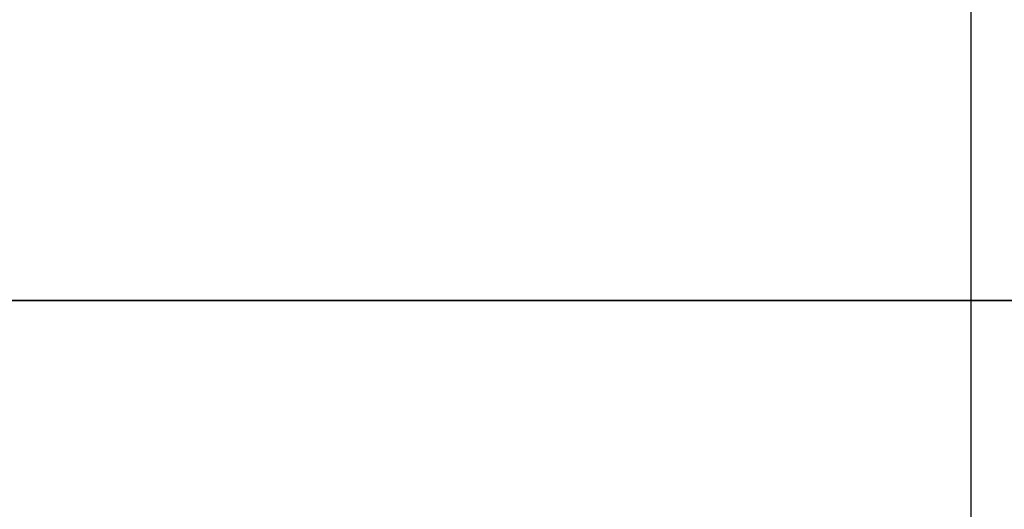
# Model space of a CAD drawing. Header units: millimetres. Extents: x 581 to 1437, y -333 to 1981.
# Tile 19 of 42: x 808 to 1045, y 759 to 877. Entities that reach past the tile are written whole.
import ezdxf

# ---------------------------------------------------------------- set-up
doc = ezdxf.new("R2010")
doc.units = ezdxf.units.MM
doc.layers.add('Tabletop', color=7, linetype='Continuous', true_color=0xcc9900)

msp = doc.modelspace()

# ---------------------------------------------------------------- linework, layer by layer
at = {"layer": 'Tabletop'}
for p, q in [((1037.16, 530.25, -1356.78), (1037.16, 1075.67, -1356.78)), ((1037.16, 557.61, -1375.78), (1037.16, 1047.09, -1375.78)), ((1434.19, 809.35, -1356.78), (649.31, 809.35, -1356.78)), ((676.79, 809.35, -1375.78), (1406.63, 809.35, -1375.78))]:
    msp.add_line(p, q, dxfattribs=at)
for points, weights in [([(1423.41, 765.14, -1370.29), (1429.95, 862.26, -1370.23), (1348.18, 915.17, -1370.35), (1341.02, 919.97, -1370.32), (1333.62, 924.38, -1370.28), (1156.76, 1028.44, -1370.28), (959.83, 1086.1, -1370.28)], [0.998908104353, 0.856300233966, 0.987509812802, 0.992965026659, 0.999683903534, 0.992231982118, 1]), ([(1409.92, 765.47, -1375.78), (1416.52, 860.51, -1375.78), (1334.16, 908.4, -1375.78), (1326.79, 912.78, -1375.78), (1319.37, 917.09, -1375.78), (1147.24, 1017.14, -1375.78), (956.17, 1073.11, -1375.78)], [1, 0.849000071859, 1, 0.9996701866, 0.999367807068, 0.992399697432, 1])]:
    msp.add_rational_spline(points, weights, degree=2, knots=[1378.722982, 1378.722982, 1378.722982, 1573.092635, 1573.092635, 1592.701115, 1592.701115, 2044.563844, 2044.563844, 2044.563844], dxfattribs=at)

doc.saveas('drawing.dxf')
